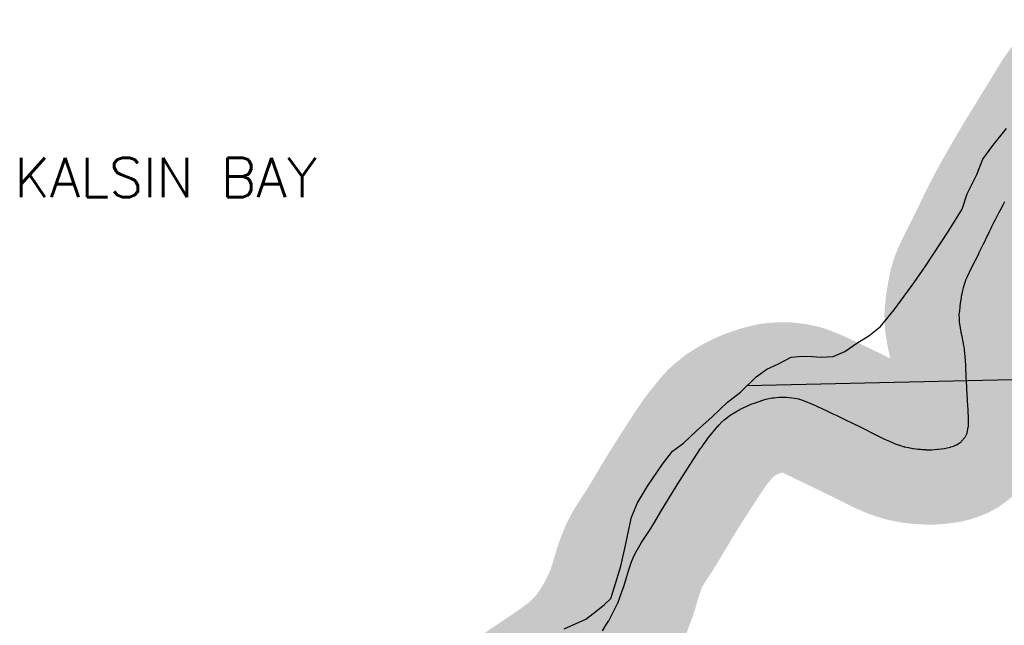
# Model space of a CAD drawing. Header units: feet. Extents: x 18803 to 104580, y -6601 to 116448.
# Tile 38 of 102: x 43526 to 50106, y 77156 to 81200. Entities that reach past the tile are written whole.
import ezdxf

# ---------------------------------------------------------------- set-up
doc = ezdxf.new("R2010")
doc.units = ezdxf.units.FT
doc.header["$LTSCALE"] = 100
doc.header["$MEASUREMENT"] = 0
doc.linetypes.add('DASHED', pattern=[0.75, 0.5, -0.25])
for name, color, linetype in [('ELPC BOLD TITLE SHEET', 3, 'Continuous'), ('ELPC-XIST', 6, 'Continuous'), ('ELRGOV-SECTION', 253, 'DASHED'), ('ITTW', 253, 'Continuous'), ('SL-VICINITY MAP', 2, 'Continuous')]:
    doc.layers.add(name, color=color, linetype=linetype)
doc.styles.add('L2640', font='simplex.shx', dxfattribs={"height": 264})

msp = doc.modelspace()

# ---------------------------------------------------------------- linework, layer by layer
at = {"layer": 'ELPC BOLD TITLE SHEET', "const_width": 1000}
msp.add_lwpolyline([(50607.83612415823, 80779.74831814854), (50583.75354535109, 80752.86938802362), (50583.37838185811, 80752.44183453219), (50578.44843528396, 80746.70470336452), (50558.54803308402, 80722.10412341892), (50553.78431274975, 80715.86895846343), (50553.34041448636, 80715.27108823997), (50540.8880093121, 80698.0083991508), (50540.82737862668, 80697.92468754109), (50522.51289998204, 80672.74049693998), (50522.28037853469, 80672.41570408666), (50519.24930344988, 80668.11455951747), (50499.18058874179, 80636.7132369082), (50499.17331446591, 80636.70183428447), (50499.1660306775, 80636.69043052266), (50493.21066350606, 80627.34956719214), (50492.90780086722, 80626.86174756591), (50477.22547581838, 80600.91376868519), (50477.22320342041, 80600.91000636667), (50477.22087196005, 80600.90614790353), (50457.59762838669, 80568.40985968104), (50457.57471511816, 80568.37183161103), (50454.61455455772, 80563.44817431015), (50454.55266552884, 80563.34584371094), (50433.07801414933, 80528.04831402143), (50433.00302625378, 80527.9259327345), (50418.29932498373, 80504.0991062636), (50418.27138009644, 80504.05370452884), (50410.81331404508, 80491.90505012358), (50410.75336140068, 80491.8079292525), (50388.43815272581, 80455.85672129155), (50388.36335351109, 80455.73699574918), (50381.23273556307, 80444.39727247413), (50381.08803602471, 80444.16429851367), (50368.06135534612, 80422.9285749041), (50349.61271869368, 80391.51021257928), (50349.46194005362, 80391.25662935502), (50348.19398949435, 80389.1505355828), (50331.25470755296, 80362.27499809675), (50331.2481445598, 80362.26456503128), (50331.24191325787, 80362.25467836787), (50316.07104171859, 80338.13736647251), (50315.91170470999, 80337.86574377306), (50315.89430593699, 80337.83604063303), (50303.60774853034, 80316.8297789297), (50303.18771853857, 80316.13712090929), (50289.92478700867, 80295.02908074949), (50289.91676530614, 80295.01628855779), (50289.90844500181, 80295.00303782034), (50284.57022851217, 80286.48455709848), (50284.41412648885, 80286.23221943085), (50271.1334647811, 80264.48344877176), (50252.18591591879, 80232.60221265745), (50248.58260864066, 80226.49127947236), (50248.52148761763, 80226.38816133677), (50223.20962116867, 80183.90542112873), (50217.81587041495, 80174.62270972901), (50217.78420888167, 80174.56807277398), (50180.96597925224, 80110.86071377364), (50180.96564455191, 80110.86013481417), (50180.96334731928, 80110.85616040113), (50144.0807258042, 80047.05971054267), (50143.96155742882, 80046.8514393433), (50115.11926286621, 79995.91659339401), (50109.62747018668, 79985.73754909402), (50109.482674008, 79985.46553473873), (50097.80169740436, 79963.22217499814), (50097.63582322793, 79962.91117628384), (50077.90547629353, 79926.48350765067), (50077.89083989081, 79926.45644986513), (50077.57175551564, 79925.8658068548), (50069.48108461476, 79910.52758187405), (50055.71245811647, 79883.42171865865), (50048.24287044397, 79869.46980635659), (50037.77321376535, 79849.30735781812), (50022.82555853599, 79818.62566109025), (50019.86942425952, 79812.48078910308), (50019.86507063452, 79812.47173526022), (50006.53764237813, 79784.7436326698), (50006.52729968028, 79784.72204461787), (50006.51696580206, 79784.70052145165), (49993.09353020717, 79756.65174083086), (49989.92453070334, 79750.13780040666), (49973.03806037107, 79715.11010970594), (49972.98544658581, 79715.00161265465), (49965.33117657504, 79699.3096594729), (49965.33078156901, 79699.30884971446), (49965.33055034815, 79699.30837569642), (49955.97196375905, 79680.12378239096), (49955.95840527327, 79680.09603171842), (49938.936307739, 79645.3107100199), (49938.73654613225, 79644.91191228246), (49935.96554875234, 79639.50594185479), (49935.89261588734, 79639.36247736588), (49921.51531322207, 79610.84576563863), (49921.4301354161, 79610.67839490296), (49904.96495013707, 79578.62503626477), (49904.93609728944, 79578.56870063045), (49904.71983815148, 79578.14521601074), (49904.71481324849, 79578.13536023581), (49904.70976340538, 79578.1254658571), (49888.30041311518, 79545.92361848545), (49875.9688092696, 79521.32687356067), (49875.77124609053, 79520.92500572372), (49872.51469123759, 79514.16798792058), (49857.40184247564, 79481.5865572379), (49849.6311122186, 79463.1414199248), (49849.1165914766, 79461.83368429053), (49844.07802810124, 79448.07172649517), (49832.65220735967, 79412.4087660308), (49830.34713080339, 79403.11211247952), (49829.9651740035, 79401.3197101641), (49826.21459280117, 79380.32331032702), (49826.186747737, 79380.16998998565), (49820.80368430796, 79351.00943604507), (49819.10894706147, 79341.60125449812), (49818.99991911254, 79340.9489632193), (49815.77439279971, 79320.03284472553), (49811.14676140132, 79288.426773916), (49810.26864873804, 79282.00021075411), (49810.16827892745, 79281.17014950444), (49807.65142735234, 79257.26004809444), (49805.28330593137, 79229.81438499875), (49805.16543056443, 79225.91663271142), (49805.16984213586, 79224.06808991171), (49805.61499873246, 79211.36865682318), (49806.31101412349, 79194.55811888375), (49807.52730274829, 79174.98541116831), (49808.02613799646, 79169.68919999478), (49808.2010777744, 79168.23614656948), (49810.39431783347, 79153.2945856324), (49814.38965204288, 79129.92100641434), (49817.71932950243, 79112.55074492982), (49817.82037526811, 79112.04961445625), (49819.53776373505, 79103.93440909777), (49825.5142104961, 79076.2637183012), (49825.52626818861, 79076.20758406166), (49829.52001444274, 79057.51183331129), (49830.86666208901, 79050.90828082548), (49830.9484938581, 79050.4882161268), (49835.96551325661, 79023.47370853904), (49836.04228792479, 79023.0379069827), (49839.20253535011, 79004.07489480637), (49840.82854746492, 78992.48591209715), (49840.99109585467, 78990.98565075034), (49842.23483273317, 78974.75651280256), (49844.60887929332, 78948.80689761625), (49846.51798511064, 78923.70834342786), (49846.5419257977, 78923.3660490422), (49848.74717427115, 78888.81521788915), (49849.66486875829, 78870.3267548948), (49849.6656991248, 78870.31029289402), (49849.66652026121, 78870.29383893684), (49852.03496895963, 78823.5880881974), (49852.08869003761, 78822.38961552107), (49852.09135349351, 78822.3289155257), (49853.92111568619, 78779.70991439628), (49853.92193590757, 78779.69118212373), (49853.92274730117, 78779.67240767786), (49855.1810436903, 78751.12119162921), (49855.18142592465, 78751.11244084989), (49855.18180743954, 78751.10375834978), (49855.7598906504, 78737.82947175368), (49857.74932846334, 78695.50065364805), (49858.91778729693, 78672.80210937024), (49858.93378286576, 78672.51482954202), (49859.85975863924, 78657.05183160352), (49862.0968727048, 78621.7260125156), (49862.11580037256, 78621.40357630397), (49863.34698162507, 78598.63724618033), (49864.03037212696, 78584.93790105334), (49866.21376806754, 78546.30856149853), (49866.22464472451, 78546.1061118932), (49866.92697030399, 78532.31602995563), (49867.04028045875, 78513.19112099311), (49867.01703798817, 78511.68487123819), (49866.09519269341, 78486.64342457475), (49865.89550032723, 78483.9650574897), (49865.28724985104, 78478.55287599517), (49860.90070122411, 78454.43110475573), (49859.9584012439, 78450.47584994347), (49856.81747069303, 78439.85268317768), (49846.76540995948, 78418.10872310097), (49844.12345442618, 78413.29760783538), (49842.3675404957, 78410.56352039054), (49822.95088251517, 78387.72100200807), (49820.58954223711, 78385.46176031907), (49816.77144055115, 78382.25242183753), (49798.0905678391, 78368.51169683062), (49786.99704759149, 78362.32386809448), (49783.4185733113, 78360.58245922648), (49765.37664319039, 78353.02662870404), (49749.38322572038, 78347.38953121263), (49746.87040782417, 78346.61564722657), (49724.84549224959, 78340.79026963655), (49707.08153402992, 78337.64827768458), (49705.70148921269, 78337.43607418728), (49661.26479581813, 78331.62507761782), (49659.70339338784, 78331.46380589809), (49618.40957316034, 78328.32696731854), (49617.08075438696, 78328.25401986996), (49615.84679019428, 78328.21215839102), (49581.97926954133, 78329.0854016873), (49581.07380998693, 78329.1212010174), (49558.42088972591, 78330.32847835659), (49556.80154885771, 78330.5052150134), (49545.32510946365, 78331.34443076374), (49545.30747625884, 78331.34570625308), (49545.28985887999, 78331.34698986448), (49534.78162628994, 78332.10431525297), (49533.24888131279, 78332.25117618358), (49517.21462153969, 78334.1704361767), (49516.88737474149, 78334.2112922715), (49496.63793201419, 78336.8438190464), (49493.61841128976, 78337.41909896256), (49493.50631206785, 78337.44066019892), (49466.6543915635, 78342.65429782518), (49466.01989986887, 78342.78466020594), (49437.41184987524, 78348.98735397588), (49435.9172227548, 78349.35440463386), (49430.54933180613, 78350.82913169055), (49404.73686757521, 78358.83173588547), (49403.5674089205, 78359.22245067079), (49370.65627201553, 78371.02122152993), (49370.13330847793, 78371.21401468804), (49367.25470584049, 78372.30461573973), (49338.69169605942, 78384.77851443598), (49338.2789825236, 78384.96224291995), (49305.71864499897, 78399.73423218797), (49237.44642092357, 78433.55849371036), (49237.41888310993, 78433.57218705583), (49237.39134072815, 78433.58584919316), (49160.38147910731, 78471.92638067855), (49160.13871857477, 78472.04583435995), (49072.88200044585, 78514.47784719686), (49072.79002649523, 78514.52236594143), (49061.85917421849, 78519.78871389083), (49061.76071355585, 78519.83638829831), (49012.98452365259, 78543.5714852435), (49012.97234915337, 78543.57739879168), (49012.96027688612, 78543.5832697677), (48981.69805974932, 78558.75913279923), (48981.39852468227, 78558.90237668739), (48959.79959406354, 78569.07642699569), (48959.70038987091, 78569.12338633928), (48907.30123253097, 78594.04866046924), (48907.29847285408, 78594.04997270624), (48907.29582920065, 78594.05123008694), (48895.04459054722, 78599.87600669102), (48894.94292075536, 78599.92412191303), (48853.13850061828, 78619.61650292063), (48813.53147828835, 78637.47776636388), (48812.56354969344, 78637.8961192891), (48800.83612232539, 78642.74811963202), (48751.5809134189, 78661.51913134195), (48735.40462699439, 78666.61265855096), (48731.7949399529, 78667.5317916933), (48703.18996626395, 78673.14103509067), (48651.22001076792, 78679.13268205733), (48650.61465939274, 78679.1971313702), (48647.88304863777, 78679.26478670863), (48599.95798495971, 78678.5746289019), (48564.97233521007, 78675.9688335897), (48561.96140308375, 78675.62285213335), (48554.37472269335, 78674.44210648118), (48513.16847359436, 78665.24133498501), (48485.6255613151, 78657.76283067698), (48483.87332284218, 78657.23887922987), (48473.45481759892, 78653.83235831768), (48433.61949948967, 78640.41904664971), (48411.70044429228, 78632.3772012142), (48409.98291380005, 78631.69345434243), (48393.98603442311, 78624.81474961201), (48352.05171036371, 78604.87098050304), (48340.19542066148, 78598.90733263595), (48338.39936766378, 78597.93129103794), (48311.8249470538, 78582.37682501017), (48273.14930881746, 78558.73869015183), (48271.7679956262, 78557.84839883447), (48271.34759518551, 78557.52182294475), (48234.25155698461, 78528.24235409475), (48212.01719285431, 78507.84186329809), (48210.55579227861, 78506.41235471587), (48200.56598917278, 78495.9942591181), (48192.6799526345, 78486.8852696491), (48192.09147213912, 78486.18479710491), (48120.43395468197, 78398.27256996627), (48119.62768225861, 78397.23197252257), (48095.07266353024, 78363.87169356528), (48081.91407377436, 78344.34804495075), (48081.72568937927, 78344.06494186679), (48076.68648982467, 78336.39420551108), (48076.48129044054, 78336.0861771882), (48055.52175990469, 78305.05714261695), (48047.74161276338, 78293.09330366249), (47990.7664209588, 78204.92473351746), (47990.76363787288, 78204.92042868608), (47939.04144494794, 78124.91104669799), (47930.54006465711, 78111.53168497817), (47930.39404840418, 78111.29950456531), (47877.25786169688, 78025.92790191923), (47873.01180324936, 78018.98992222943), (47872.86149557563, 78018.74159258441), (47822.7467838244, 77935.01993650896), (47817.81258947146, 77926.65647718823), (47763.43829042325, 77836.23060663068), (47739.59076207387, 77797.10718597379), (47739.12778593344, 77796.37516114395), (47708.32456242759, 77749.40887320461), (47708.30959882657, 77749.3860335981), (47682.07355349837, 77709.2981182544), (47653.67195900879, 77662.52164260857), (47652.73399700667, 77660.8488820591), (47631.1172396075, 77618.96413277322), (47610.85731361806, 77569.26078004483), (47610.31847899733, 77567.8308806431), (47593.96764871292, 77520.6623449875), (47580.31006038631, 77475.44685391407), (47580.19435424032, 77475.05338144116), (47563.4596028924, 77416.56178492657), (47563.1212392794, 77415.46813750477), (47553.17422423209, 77385.5948091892), (47522.7236111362, 77303.5121167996), (47522.008272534, 77301.76223978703), (47521.93236058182, 77301.5926263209), (47477.09707081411, 77213.08038594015), (47462.04600095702, 77185.79986563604), (47461.23627792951, 77184.41756749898), (47448.09015703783, 77163.24404166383), (47448.08887049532, 77163.24197004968), (47448.08755549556, 77163.23985225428), (47420.70581570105, 77119.15300278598), (47401.74214813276, 77090.0234513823), (47400.63093767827, 77088.41131067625), (47396.91225413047, 77083.30939182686), (47347.10359551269, 77019.54725935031), (47331.63242897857, 77002.28412616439), (47329.6816334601, 77000.25136136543), (47288.95566162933, 76960.61403341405), (47245.10640344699, 76921.81050301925), (47243.26454039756, 76920.2699168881), (47225.79049262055, 76906.46250352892), (47158.6734464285, 76857.16725493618), (47143.41619094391, 76846.50458513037), (47142.98421500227, 76846.20642618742), (47085.9896993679, 76807.35603999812), (47033.42362601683, 76772.10045159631), (47007.59001366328, 76754.63613032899), (47007.58363578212, 76754.63182127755), (47007.57735783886, 76754.62757804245), (46927.05958418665, 76700.2386703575), (46927.02407307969, 76700.21477158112), (46926.98858368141, 76700.19082844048), (46922.2994227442, 76697.03905843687), (46922.19278359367, 76696.96764599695), (46845.14440835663, 76645.56329926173)], dxfattribs=at)
at = {"layer": 'ELPC-XIST'}
msp.add_lwpolyline([(47420.70581570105, 77119.15300278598), (47448.08755549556, 77163.23985225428), (47448.08887049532, 77163.24197004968), (47448.09015703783, 77163.24404166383), (47461.23627792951, 77184.41756749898), (47462.04600095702, 77185.79986563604), (47477.09707081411, 77213.08038594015), (47521.93236058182, 77301.5926263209), (47522.008272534, 77301.76223978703), (47522.7236111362, 77303.5121167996), (47553.17422423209, 77385.5948091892), (47563.1212392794, 77415.46813750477), (47563.4596028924, 77416.56178492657), (47580.19435424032, 77475.05338144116), (47580.31006038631, 77475.44685391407), (47593.96764871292, 77520.6623449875), (47610.31847899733, 77567.8308806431), (47610.85731361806, 77569.26078004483), (47631.1172396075, 77618.96413277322), (47652.73399700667, 77660.8488820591), (47653.67195900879, 77662.52164260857), (47682.07355349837, 77709.2981182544), (47708.30959882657, 77749.3860335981), (47708.32456242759, 77749.40887320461), (47739.12778593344, 77796.37516114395), (47739.59076207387, 77797.10718597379), (47763.43829042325, 77836.23060663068), (47817.81258947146, 77926.65647718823), (47822.7467838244, 77935.01993650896), (47872.86149557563, 78018.74159258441), (47873.01180324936, 78018.98992222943), (47877.25786169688, 78025.92790191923), (47930.39404840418, 78111.29950456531), (47930.54006465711, 78111.53168497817), (47939.04144494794, 78124.91104669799), (47990.76363787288, 78204.92042868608), (47990.7664209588, 78204.92473351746), (48047.74161276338, 78293.09330366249), (48055.52175990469, 78305.05714261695), (48076.48129044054, 78336.0861771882), (48076.68648982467, 78336.39420551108), (48081.72568937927, 78344.06494186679), (48081.91407377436, 78344.34804495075), (48095.07266353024, 78363.87169356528), (48119.62768225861, 78397.23197252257), (48120.43395468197, 78398.27256996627), (48192.09147213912, 78486.18479710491), (48192.6799526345, 78486.8852696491), (48200.56598917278, 78495.9942591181), (48210.55579227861, 78506.41235471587), (48212.01719285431, 78507.84186329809), (48234.25155698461, 78528.24235409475), (48271.34759518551, 78557.52182294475), (48271.7679956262, 78557.84839883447), (48273.14930881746, 78558.73869015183), (48311.8249470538, 78582.37682501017), (48338.39936766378, 78597.93129103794), (48340.19542066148, 78598.90733263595), (48352.05171036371, 78604.87098050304), (48393.98603442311, 78624.81474961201), (48409.98291380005, 78631.69345434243), (48411.70044429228, 78632.3772012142), (48433.61949948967, 78640.41904664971), (48473.45481759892, 78653.83235831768), (48483.87332284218, 78657.23887922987), (48485.6255613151, 78657.76283067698), (48513.16847359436, 78665.24133498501), (48554.37472269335, 78674.44210648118), (48561.96140308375, 78675.62285213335), (48564.97233521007, 78675.9688335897), (48599.95798495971, 78678.5746289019), (48647.88304863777, 78679.26478670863), (48650.61465939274, 78679.1971313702), (48651.22001076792, 78679.13268205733), (48703.18996626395, 78673.14103509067), (48731.7949399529, 78667.5317916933), (48735.40462699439, 78666.61265855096), (48751.5809134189, 78661.51913134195), (48800.83612232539, 78642.74811963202), (48812.56354969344, 78637.8961192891), (48813.53147828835, 78637.47776636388), (48853.13850061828, 78619.61650292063), (48894.94292075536, 78599.92412191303), (48895.04459054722, 78599.87600669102), (48907.29582920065, 78594.05123008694), (48907.29847285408, 78594.04997270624), (48907.30123253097, 78594.04866046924), (48959.70038987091, 78569.12338633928), (48959.79959406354, 78569.07642699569), (48981.39852468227, 78558.90237668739), (48981.69805974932, 78558.75913279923), (49012.96027688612, 78543.5832697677), (49012.97234915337, 78543.57739879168), (49012.98452365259, 78543.5714852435), (49061.76071355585, 78519.83638829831), (49061.85917421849, 78519.78871389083), (49072.79002649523, 78514.52236594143), (49072.88200044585, 78514.47784719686), (49160.13871857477, 78472.04583435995), (49160.38147910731, 78471.92638067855), (49237.39134072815, 78433.58584919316), (49237.41888310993, 78433.57218705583), (49237.44642092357, 78433.55849371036), (49305.71864499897, 78399.73423218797), (49338.2789825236, 78384.96224291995), (49338.69169605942, 78384.77851443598), (49367.25470584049, 78372.30461573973), (49370.13330847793, 78371.21401468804), (49370.65627201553, 78371.02122152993), (49403.5674089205, 78359.22245067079), (49404.73686757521, 78358.83173588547), (49430.54933180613, 78350.82913169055), (49435.9172227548, 78349.35440463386), (49437.41184987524, 78348.98735397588), (49466.01989986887, 78342.78466020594), (49466.6543915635, 78342.65429782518), (49493.50631206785, 78337.44066019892), (49493.61841128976, 78337.41909896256), (49496.63793201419, 78336.8438190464), (49516.88737474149, 78334.2112922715), (49517.21462153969, 78334.1704361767), (49533.24888131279, 78332.25117618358), (49534.78162628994, 78332.10431525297), (49545.28985887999, 78331.34698986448), (49545.30747625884, 78331.34570625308), (49545.32510946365, 78331.34443076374), (49556.80154885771, 78330.5052150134), (49558.42088972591, 78330.32847835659), (49581.07380998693, 78329.1212010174), (49581.97926954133, 78329.0854016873), (49615.84679019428, 78328.21215839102), (49617.08075438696, 78328.25401986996), (49618.40957316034, 78328.32696731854), (49659.70339338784, 78331.46380589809), (49661.26479581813, 78331.62507761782), (49705.70148921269, 78337.43607418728), (49707.08153402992, 78337.64827768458), (49724.84549224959, 78340.79026963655), (49746.87040782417, 78346.61564722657), (49749.38322572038, 78347.38953121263), (49765.37664319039, 78353.02662870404), (49783.4185733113, 78360.58245922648), (49786.99704759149, 78362.32386809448), (49798.0905678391, 78368.51169683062), (49816.77144055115, 78382.25242183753), (49820.58954223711, 78385.46176031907), (49822.95088251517, 78387.72100200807), (49842.3675404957, 78410.56352039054), (49844.12345442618, 78413.29760783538), (49846.76540995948, 78418.10872310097), (49856.81747069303, 78439.85268317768), (49859.9584012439, 78450.47584994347), (49860.90070122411, 78454.43110475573), (49865.28724985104, 78478.55287599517), (49865.89550032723, 78483.9650574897), (49866.09519269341, 78486.64342457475), (49867.01703798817, 78511.68487123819), (49867.04028045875, 78513.19112099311), (49866.92697030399, 78532.31602995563), (49866.22464472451, 78546.1061118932), (49866.21376806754, 78546.30856149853), (49864.03037212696, 78584.93790105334), (49863.34698162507, 78598.63724618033), (49862.11580037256, 78621.40357630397), (49862.0968727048, 78621.7260125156), (49859.85975863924, 78657.05183160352), (49858.93378286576, 78672.51482954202), (49858.91778729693, 78672.80210937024), (49857.74932846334, 78695.50065364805), (49855.7598906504, 78737.82947175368), (49855.18180743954, 78751.10375834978), (49855.18142592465, 78751.11244084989), (49855.1810436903, 78751.12119162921), (49853.92274730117, 78779.67240767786), (49853.92193590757, 78779.69118212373), (49853.92111568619, 78779.70991439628), (49852.09135349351, 78822.3289155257), (49852.08869003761, 78822.38961552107), (49852.03496895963, 78823.5880881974), (49849.66652026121, 78870.29383893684), (49849.6656991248, 78870.31029289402), (49849.66486875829, 78870.3267548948), (49848.74717427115, 78888.81521788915), (49846.5419257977, 78923.3660490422), (49846.51798511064, 78923.70834342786), (49844.60887929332, 78948.80689761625), (49842.23483273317, 78974.75651280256), (49840.99109585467, 78990.98565075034), (49840.82854746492, 78992.48591209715), (49839.20253535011, 79004.07489480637), (49836.04228792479, 79023.0379069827), (49835.96551325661, 79023.47370853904), (49830.9484938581, 79050.4882161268), (49830.86666208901, 79050.90828082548), (49829.52001444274, 79057.51183331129), (49825.52626818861, 79076.20758406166), (49825.5142104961, 79076.2637183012), (49819.53776373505, 79103.93440909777), (49817.82037526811, 79112.04961445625), (49817.71932950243, 79112.55074492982), (49814.38965204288, 79129.92100641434), (49810.39431783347, 79153.2945856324), (49808.2010777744, 79168.23614656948), (49808.02613799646, 79169.68919999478), (49807.52730274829, 79174.98541116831), (49806.31101412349, 79194.55811888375), (49805.61499873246, 79211.36865682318), (49805.16984213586, 79224.06808991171), (49805.16543056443, 79225.91663271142), (49805.28330593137, 79229.81438499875), (49807.65142735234, 79257.26004809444), (49810.16827892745, 79281.17014950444), (49810.26864873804, 79282.00021075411), (49811.14676140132, 79288.426773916), (49815.77439279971, 79320.03284472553), (49818.99991911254, 79340.9489632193), (49819.10894706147, 79341.60125449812), (49820.80368430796, 79351.00943604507), (49826.186747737, 79380.16998998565), (49826.21459280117, 79380.32331032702), (49829.9651740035, 79401.3197101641), (49830.34713080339, 79403.11211247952), (49832.65220735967, 79412.4087660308), (49844.07802810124, 79448.07172649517), (49849.1165914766, 79461.83368429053), (49849.6311122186, 79463.1414199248), (49857.40184247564, 79481.5865572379), (49872.51469123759, 79514.16798792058), (49875.77124609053, 79520.92500572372), (49875.9688092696, 79521.32687356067), (49888.30041311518, 79545.92361848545), (49904.70976340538, 79578.1254658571), (49904.71481324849, 79578.13536023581), (49904.71983815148, 79578.14521601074), (49904.93609728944, 79578.56870063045), (49904.96495013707, 79578.62503626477), (49921.4301354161, 79610.67839490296), (49921.51531322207, 79610.84576563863), (49935.89261588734, 79639.36247736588), (49935.96554875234, 79639.50594185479), (49938.73654613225, 79644.91191228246), (49938.936307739, 79645.3107100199), (49955.95840527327, 79680.09603171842), (49955.97196375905, 79680.12378239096), (49965.33055034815, 79699.30837569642), (49965.33078156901, 79699.30884971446), (49965.33117657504, 79699.3096594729), (49972.98544658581, 79715.00161265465), (49973.03806037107, 79715.11010970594), (49989.92453070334, 79750.13780040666), (49993.09353020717, 79756.65174083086), (50006.51696580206, 79784.70052145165), (50006.52729968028, 79784.72204461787), (50006.53764237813, 79784.7436326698), (50019.86507063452, 79812.47173526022), (50019.86942425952, 79812.48078910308), (50022.82555853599, 79818.62566109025), (50037.77321376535, 79849.30735781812), (50048.24287044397, 79869.46980635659), (50055.71245811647, 79883.42171865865), (50069.48108461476, 79910.52758187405), (50077.57175551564, 79925.8658068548), (50077.89083989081, 79926.45644986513), (50077.90547629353, 79926.48350765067), (50097.63582322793, 79962.91117628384), (50097.80169740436, 79963.22217499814), (50109.482674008, 79985.46553473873)], dxfattribs=at)
at = {"layer": 'ELRGOV-SECTION', "ltscale": 50}
msp.add_lwpolyline([(48388.04862400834, 78756.75199645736), (51030.39119068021, 78818.15433737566)], dxfattribs=at)
at = {"layer": 'SL-VICINITY MAP'}
msp.add_lwpolyline([(47163.48124262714, 77133.27435367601), (47310.00081955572, 77197.74618894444), (47387.87453616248, 77257.9392422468), (47434.49081657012, 77294.7097427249), (47475.74502373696, 77334.6835052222), (47500.02467828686, 77413.78482104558), (47543.94928965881, 77552.23298100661), (47577.10208079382, 77700.36815852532), (47595.79616214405, 77795.79423367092), (47614.68093851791, 77878.09833478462), (47654.73103261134, 77973.83476608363), (47720.36024184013, 78086.34885738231), (47822.41826548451, 78232.20421353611), (47888.8225239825, 78318.48007761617), (47961.47718861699, 78372.03491241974), (48048.85866945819, 78455.33444156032), (48152.49959657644, 78548.71382000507), (48255.66638578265, 78645.3674943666), (48343.71269956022, 78712.27075354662), (48446.58731164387, 78815.48255450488), (48519.48647964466, 78865.75975622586), (48597.69391254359, 78902.9893549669), (48681.12039741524, 78946.85717221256), (48754.83615385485, 78954.49081874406), (48823.77419129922, 78952.21147411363), (48882.09829859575, 78946.49669626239), (48961.20893321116, 78950.92755750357), (49039.46403986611, 78984.87666274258), (49127.9993603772, 79045.22465575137), (49200.76424134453, 79088.93753329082), (49278.19662497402, 79152.40535925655), (49370.51111525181, 79262.02606794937), (49503.2422208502, 79444.42023012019), (49579.5479028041, 79553.80829088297), (49731.98650780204, 79788.98783342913), (49823.38292754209, 79934.68824987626), (49857.99046970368, 80036.90795996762), (49923.38131015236, 80165.82451881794), (49962.90959257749, 80268.11573954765), (50029.25130849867, 80360.95306738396), (50121.5181250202, 80473.85426958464)], dxfattribs=at)

# ---------------------------------------------------------------- texts
at = {"layer": 'ITTW', "style": 'L2640'}
msp.add_text('KALSIN BAY', height=264, dxfattribs=at).set_placement((43489.56029748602, 80014.70856930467))

doc.saveas('drawing.dxf')
